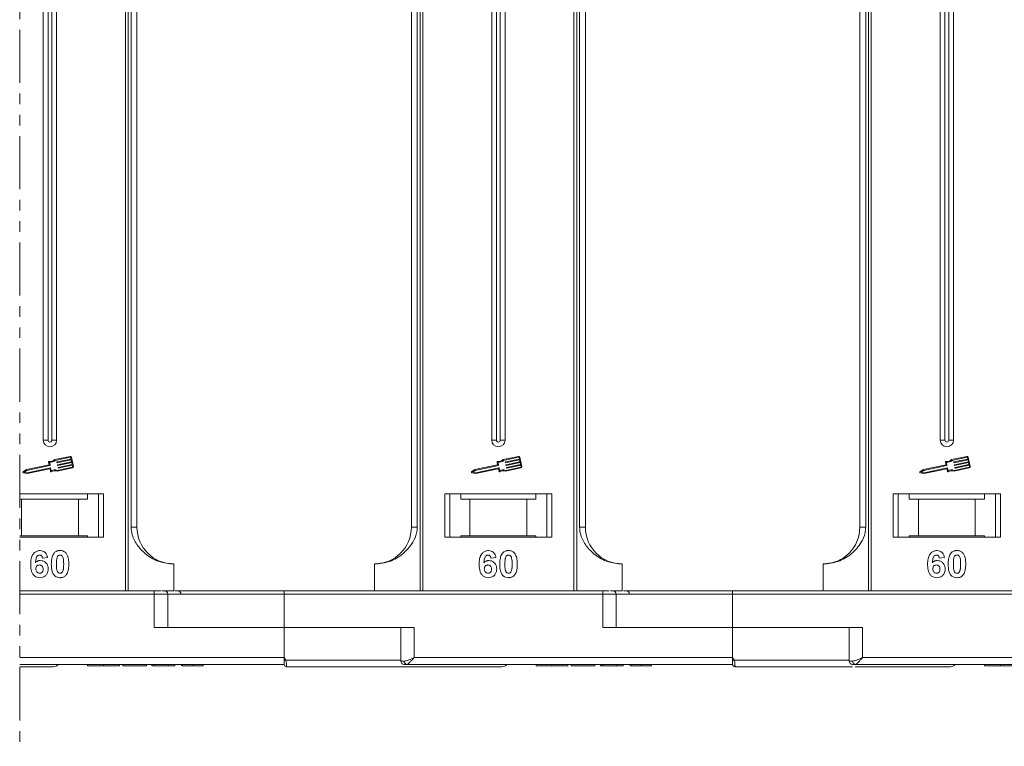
# Model space of a CAD drawing. Header units: millimetres. Extents: x -855 to 619, y 109 to 1142.
# Tile 26 of 74: x 100 to 247, y 332 to 440. Entities that reach past the tile are written whole.
import ezdxf

# ---------------------------------------------------------------- set-up
doc = ezdxf.new("R2010")
doc.units = ezdxf.units.MM
doc.linetypes.add('PHANTOM2', pattern=[31.75, 15.875, -3.175, 3.175, -3.175, 3.175, -3.175])

msp = doc.modelspace()

# ---------------------------------------------------------------- linework, layer by layer
at = {"color": 3, "linetype": 'PHANTOM2', "lineweight": 9, "ltscale": 0.5}
msp.add_line((99.961, 550.023), (99.96, 331.853), dxfattribs=at)
at = {"color": 7, "linetype": 'Continuous', "lineweight": 15}
for p, q in [((103.48, 442.598), (103.48, 377.598)), ((104.195, 442.598), (104.195, 377.598)), ((104.765, 377.598), (104.765, 442.598)), ((105.48, 377.598), (105.48, 442.598)), ((115.768, 442.598), (115.768, 355.098)), ((116.187, 355.098), (116.187, 442.598)), ((116.594, 442.598), (116.594, 364.598)), ((117.48, 364.598), (117.48, 442.598)), ((158.48, 442.598), (158.48, 364.598)), ((159.365, 364.598), (159.365, 442.598)), ((159.773, 442.598), (159.773, 355.098)), ((160.192, 355.098), (160.192, 442.598)), ((170.48, 442.598), (170.48, 377.598)), ((171.195, 442.598), (171.195, 377.598)), ((171.765, 377.598), (171.765, 442.598)), ((172.48, 377.598), (172.48, 442.598)), ((182.768, 442.598), (182.768, 355.098)), ((183.187, 355.098), (183.187, 442.598)), ((183.594, 442.598), (183.594, 364.598)), ((184.48, 364.598), (184.48, 442.598)), ((225.48, 442.598), (225.48, 364.598)), ((226.365, 364.598), (226.365, 442.598)), ((226.773, 442.598), (226.773, 355.098)), ((227.192, 355.098), (227.192, 442.598)), ((237.48, 442.598), (237.48, 377.598)), ((238.195, 442.598), (238.195, 377.598)), ((238.765, 377.598), (238.765, 442.598)), ((239.48, 377.598), (239.48, 442.598)), ((104.195, 377.598), (103.48, 377.598)), ((105.48, 377.598), (104.765, 377.598)), ((171.195, 377.598), (170.48, 377.598)), ((172.48, 377.598), (171.765, 377.598)), ((238.195, 377.598), (237.48, 377.598)), ((239.48, 377.598), (238.765, 377.598)), ((107.476, 375.164), (105.198, 374.683)), ((174.476, 375.164), (172.198, 374.683)), ((241.476, 375.164), (239.198, 374.683)), ((104.369, 373.908), (100.971, 373.19)), ((104.48, 373.811), (101.019, 373.08)), ((104.275, 374.352), (104.369, 373.908)), ((104.409, 374.29), (104.503, 373.846)), ((107.501, 375.05), (105.258, 374.576)), ((105.526, 374.242), (105.513, 374.3)), ((105.536, 374.334), (107.619, 374.774)), ((107.643, 374.66), (105.56, 374.22)), ((105.611, 373.84), (105.598, 373.897)), ((105.621, 373.932), (107.704, 374.372)), ((107.728, 374.257), (105.645, 373.817)), ((105.706, 373.53), (107.789, 373.97)), ((107.813, 373.855), (105.73, 373.415)), ((107.619, 374.774), (107.57, 375.004)), ((107.704, 374.372), (107.643, 374.66)), ((107.976, 373.65), (107.685, 375.029)), ((107.789, 373.97), (107.728, 374.257)), ((107.861, 373.625), (107.813, 373.855)), ((171.369, 373.908), (167.971, 373.19)), ((171.48, 373.811), (168.019, 373.08)), ((171.275, 374.352), (171.369, 373.908)), ((171.409, 374.29), (171.503, 373.846)), ((174.501, 375.05), (172.258, 374.576)), ((172.526, 374.242), (172.513, 374.3)), ((172.536, 374.334), (174.619, 374.774)), ((174.643, 374.66), (172.56, 374.22)), ((172.611, 373.84), (172.598, 373.897)), ((172.621, 373.932), (174.704, 374.372)), ((174.728, 374.257), (172.645, 373.817)), ((172.706, 373.53), (174.789, 373.97)), ((174.813, 373.855), (172.73, 373.415)), ((174.619, 374.774), (174.57, 375.004)), ((174.704, 374.372), (174.643, 374.66)), ((174.976, 373.65), (174.685, 375.029)), ((174.789, 373.97), (174.728, 374.257)), ((174.861, 373.625), (174.813, 373.855)), ((238.369, 373.908), (234.971, 373.19)), ((238.48, 373.811), (235.019, 373.08)), ((238.275, 374.352), (238.369, 373.908)), ((238.409, 374.29), (238.503, 373.846)), ((241.501, 375.05), (239.258, 374.576)), ((239.526, 374.242), (239.513, 374.3)), ((239.536, 374.334), (241.619, 374.774)), ((241.643, 374.66), (239.56, 374.22)), ((239.611, 373.84), (239.598, 373.897)), ((239.621, 373.932), (241.704, 374.372)), ((241.728, 374.257), (239.645, 373.817)), ((239.706, 373.53), (241.789, 373.97)), ((241.813, 373.855), (239.73, 373.415)), ((241.619, 374.774), (241.57, 375.004)), ((241.704, 374.372), (241.643, 374.66)), ((241.976, 373.65), (241.685, 375.029)), ((241.789, 373.97), (241.728, 374.257)), ((241.861, 373.625), (241.813, 373.855)), ((100.971, 373.19), (100.469, 372.839)), ((100.491, 372.733), (101.092, 372.615)), ((101.019, 373.08), (100.649, 372.822)), ((100.649, 372.822), (101.091, 372.735)), ((101.091, 372.735), (104.553, 373.466)), ((101.092, 372.615), (104.462, 373.327)), ((104.497, 373.305), (104.585, 372.889)), ((104.587, 373.444), (104.681, 373)), ((105.562, 372.959), (107.84, 373.441)), ((105.573, 373.082), (107.816, 373.556)), ((105.696, 373.438), (105.683, 373.495)), ((167.971, 373.19), (167.469, 372.839)), ((167.491, 372.733), (168.092, 372.615)), ((168.019, 373.08), (167.649, 372.822)), ((167.649, 372.822), (168.091, 372.735)), ((168.091, 372.735), (171.553, 373.466)), ((168.092, 372.615), (171.462, 373.327)), ((171.497, 373.305), (171.585, 372.889)), ((171.587, 373.444), (171.681, 373)), ((172.562, 372.959), (174.84, 373.441)), ((172.573, 373.082), (174.816, 373.556)), ((172.696, 373.438), (172.683, 373.495)), ((234.971, 373.19), (234.469, 372.839)), ((234.491, 372.733), (235.092, 372.615)), ((235.019, 373.08), (234.649, 372.822)), ((234.649, 372.822), (235.091, 372.735)), ((235.091, 372.735), (238.553, 373.466)), ((235.092, 372.615), (238.462, 373.327)), ((238.497, 373.305), (238.585, 372.889)), ((238.587, 373.444), (238.681, 373)), ((239.562, 372.959), (241.84, 373.441)), ((239.573, 373.082), (241.816, 373.556)), ((239.696, 373.438), (239.683, 373.495)), ((112.48, 369.598), (99.96, 369.598)), ((110.093, 368.798), (110.093, 369.598)), ((111.73, 369.598), (111.73, 363.098)), ((112.48, 363.098), (112.48, 369.598)), ((179.48, 369.598), (163.48, 369.598)), ((163.48, 369.598), (163.48, 363.098)), ((164.23, 363.098), (164.23, 369.598)), ((165.866, 369.598), (165.866, 368.798)), ((177.093, 368.798), (177.093, 369.598)), ((178.73, 369.598), (178.73, 363.098)), ((179.48, 363.098), (179.48, 369.598)), ((246.48, 369.598), (230.48, 369.598)), ((230.48, 369.598), (230.48, 363.098)), ((231.23, 363.098), (231.23, 369.598)), ((232.866, 369.598), (232.866, 368.798)), ((244.093, 368.798), (244.093, 369.598)), ((245.73, 369.598), (245.73, 363.098)), ((246.48, 363.098), (246.48, 369.598)), ((99.96, 368.798), (100.23, 368.798)), ((100.23, 368.798), (100.23, 363.298)), ((100.23, 368.798), (108.73, 368.798)), ((108.73, 363.298), (108.73, 368.798)), ((108.73, 368.798), (110.093, 368.798)), ((165.866, 368.798), (167.23, 368.798)), ((167.23, 368.798), (167.23, 363.298)), ((167.23, 368.798), (175.73, 368.798)), ((175.73, 363.298), (175.73, 368.798)), ((175.73, 368.798), (177.093, 368.798)), ((232.866, 368.798), (234.23, 368.798)), ((234.23, 368.798), (234.23, 363.298)), ((234.23, 368.798), (242.73, 368.798)), ((242.73, 363.298), (242.73, 368.798)), ((242.73, 368.798), (244.093, 368.798)), ((116.594, 364.598), (117.48, 364.598)), ((158.48, 364.598), (159.365, 364.598)), ((183.594, 364.598), (184.48, 364.598)), ((225.48, 364.598), (226.365, 364.598)), ((100.23, 363.298), (99.96, 363.298)), ((99.96, 363.098), (112.48, 363.098)), ((100.23, 363.298), (108.73, 363.298)), ((110.093, 363.298), (108.73, 363.298)), ((110.093, 363.298), (110.093, 363.098)), ((163.48, 363.098), (179.48, 363.098)), ((167.23, 363.298), (165.866, 363.298)), ((165.866, 363.098), (165.866, 363.298)), ((167.23, 363.298), (175.73, 363.298)), ((177.093, 363.298), (175.73, 363.298)), ((177.093, 363.298), (177.093, 363.098)), ((230.48, 363.098), (246.48, 363.098)), ((234.23, 363.298), (232.866, 363.298)), ((232.866, 363.098), (232.866, 363.298)), ((234.23, 363.298), (242.73, 363.298)), ((244.093, 363.298), (242.73, 363.298)), ((244.093, 363.298), (244.093, 363.098)), ((104.121, 360.054), (103.352, 359.97)), ((122.98, 359.098), (122.98, 355.098)), ((152.98, 355.098), (152.98, 359.098)), ((171.121, 360.054), (170.352, 359.97)), ((189.98, 359.098), (189.98, 355.098)), ((219.98, 355.098), (219.98, 359.098)), ((238.121, 360.054), (237.352, 359.97)), ((120.068, 355.098), (99.96, 355.098)), ((99.96, 354.598), (120.068, 354.598)), ((120.068, 354.598), (120.068, 355.098)), ((120.068, 354.598), (120.068, 349.598)), ((120.068, 354.598), (122.068, 354.598)), ((121.206, 355.098), (122.98, 355.098)), ((122.068, 349.598), (122.068, 354.598)), ((122.068, 354.598), (139.48, 354.598)), ((139.48, 354.598), (139.48, 355.098)), ((187.068, 355.098), (139.48, 355.098)), ((139.48, 349.598), (139.48, 354.598)), ((139.48, 354.598), (187.068, 354.598)), ((187.068, 354.598), (187.068, 355.098)), ((187.068, 354.598), (187.068, 349.598)), ((187.068, 354.598), (189.068, 354.598)), ((188.206, 355.098), (189.98, 355.098)), ((189.068, 349.598), (189.068, 354.598)), ((189.068, 354.598), (206.48, 354.598)), ((206.48, 354.598), (206.48, 355.098)), ((254.068, 355.098), (206.48, 355.098)), ((206.48, 349.598), (206.48, 354.598)), ((206.48, 354.598), (254.068, 354.598)), ((120.068, 349.598), (139.48, 349.598)), ((139.48, 349.598), (139.48, 345.098)), ((158.892, 349.598), (139.48, 349.598)), ((156.892, 349.598), (156.892, 344.598)), ((158.892, 345.098), (158.892, 349.598)), ((187.068, 349.598), (206.48, 349.598)), ((225.892, 349.598), (206.48, 349.598)), ((206.48, 349.598), (206.48, 345.098)), ((223.892, 349.598), (223.892, 344.598)), ((225.892, 345.098), (225.892, 349.598)), ((139.48, 345.098), (99.96, 345.098)), ((139.48, 345.098), (139.714, 344.748)), ((139.714, 344.748), (156.892, 344.748)), ((156.892, 344.598), (157.401, 344.598)), ((206.48, 345.098), (158.892, 345.098)), ((206.48, 345.098), (206.714, 344.748)), ((206.714, 344.748), (223.892, 344.748)), ((223.892, 344.598), (224.401, 344.598)), ((273.48, 345.098), (225.892, 345.098)), ((99.96, 344.098), (139.48, 344.098)), ((110.108, 344.098), (110.108, 343.898)), ((112.473, 343.898), (112.473, 344.098)), ((114.852, 344.098), (114.852, 343.898)), ((115.364, 343.898), (115.364, 344.098)), ((115.364, 343.898), (118.89, 343.898)), ((118.89, 344.098), (118.89, 343.898)), ((119.723, 344.098), (119.723, 343.898)), ((119.723, 343.898), (120.044, 343.898)), ((120.044, 344.098), (120.044, 343.898)), ((120.044, 343.898), (122.159, 343.898)), ((122.159, 343.898), (122.159, 344.098)), ((122.159, 343.898), (123.121, 343.898)), ((123.121, 344.098), (123.121, 343.898)), ((124.147, 344.098), (124.147, 343.898)), ((124.256, 344.098), (124.256, 343.898)), ((125.807, 344.098), (125.807, 343.898)), ((127.352, 344.098), (127.352, 343.898)), ((139.83, 343.748), (139.83, 343.748)), ((157.774, 344.098), (206.48, 344.098)), ((177.108, 344.098), (177.108, 343.898)), ((179.473, 343.898), (179.473, 344.098)), ((181.852, 344.098), (181.852, 343.898)), ((182.364, 343.898), (182.364, 344.098)), ((182.364, 343.898), (185.89, 343.898)), ((185.89, 344.098), (185.89, 343.898)), ((186.723, 344.098), (186.723, 343.898)), ((186.723, 343.898), (187.044, 343.898)), ((187.044, 344.098), (187.044, 343.898)), ((187.044, 343.898), (189.159, 343.898)), ((189.159, 343.898), (189.159, 344.098)), ((189.159, 343.898), (190.121, 343.898)), ((190.121, 344.098), (190.121, 343.898)), ((191.147, 344.098), (191.147, 343.898)), ((191.256, 344.098), (191.256, 343.898)), ((192.807, 344.098), (192.807, 343.898)), ((194.352, 344.098), (194.352, 343.898)), ((206.83, 343.748), (206.83, 343.748)), ((224.774, 344.098), (273.48, 344.098)), ((244.108, 344.098), (244.108, 343.898)), ((246.473, 343.898), (246.473, 344.098))]:
    msp.add_line(p, q, dxfattribs=at)
for centre, radius, start, end in [((104.48, 377.598), 1, 180, 0), ((104.48, 377.598), 0.285, 180, 0), ((171.48, 377.598), 1, 180, 0), ((171.48, 377.598), 0.285, 180, 0), ((238.48, 377.598), 1, 180, 0), ((238.48, 377.598), 0.285, 180, 0), ((107.513, 374.992), 0.176, 11.9297, 101.9297), ((174.513, 374.992), 0.176, 11.9297, 101.9297), ((241.513, 374.992), 0.176, 11.9297, 101.9297), ((104.333, 374.365), 0.0587, 76.41469, 191.9297), ((104.552, 375.27), 0.873, 256.41469, 317.74736), ((104.552, 375.27), 0.99, 261.69305, 315.48899), ((104.474, 373.84), 0.0294, 281.9297, 11.9297), ((105.542, 374.306), 0.0294, 101.9297, 191.9297), ((105.554, 374.248), 0.0294, 191.9297, 281.9297), ((105.627, 373.904), 0.0294, 101.9297, 191.9297), ((105.639, 373.846), 0.0294, 191.9297, 281.9297), ((107.513, 374.992), 0.0587, 11.9297, 101.9297), ((171.333, 374.365), 0.0587, 76.41469, 191.9297), ((171.552, 375.27), 0.873, 256.41469, 317.74736), ((171.552, 375.27), 0.99, 261.69305, 315.48899), ((171.474, 373.84), 0.0294, 281.9297, 11.9297), ((172.542, 374.306), 0.0294, 101.9297, 191.9297), ((172.554, 374.248), 0.0294, 191.9297, 281.9297), ((172.627, 373.904), 0.0294, 101.9297, 191.9297), ((172.639, 373.846), 0.0294, 191.9297, 281.9297), ((174.513, 374.992), 0.0587, 11.9297, 101.9297), ((238.333, 374.365), 0.0587, 76.41469, 191.9297), ((238.552, 375.27), 0.873, 256.41469, 317.74736), ((238.552, 375.27), 0.99, 261.69305, 315.48899), ((238.474, 373.84), 0.0294, 281.9297, 11.9297), ((239.542, 374.306), 0.0294, 101.9297, 191.9297), ((239.554, 374.248), 0.0294, 191.9297, 281.9297), ((239.627, 373.904), 0.0294, 101.9297, 191.9297), ((239.639, 373.846), 0.0294, 191.9297, 281.9297), ((241.513, 374.992), 0.0587, 11.9297, 101.9297), ((100.502, 372.791), 0.0587, 124.95116, 258.90824), ((104.468, 373.299), 0.0294, 11.9297, 101.9297), ((104.559, 373.438), 0.0294, 11.9297, 101.9297), ((104.642, 372.901), 0.0587, 191.9297, 307.44471), ((105.208, 372.161), 0.873, 66.11204, 127.44471), ((105.208, 372.161), 0.99, 68.37041, 122.16635), ((105.712, 373.501), 0.0294, 101.9297, 191.9297), ((105.724, 373.444), 0.0294, 191.9297, 281.9297), ((107.804, 373.613), 0.0587, 281.9297, 11.9297), ((107.804, 373.613), 0.176, 281.9297, 11.9297), ((167.502, 372.791), 0.0587, 124.95116, 258.90824), ((171.468, 373.299), 0.0294, 11.9297, 101.9297), ((171.559, 373.438), 0.0294, 11.9297, 101.9297), ((171.642, 372.901), 0.0587, 191.9297, 307.44471), ((172.208, 372.161), 0.873, 66.11204, 127.44471), ((172.208, 372.161), 0.99, 68.37041, 122.16635), ((172.712, 373.501), 0.0294, 101.9297, 191.9297), ((172.724, 373.444), 0.0294, 191.9297, 281.9297), ((174.804, 373.613), 0.0587, 281.9297, 11.9297), ((174.804, 373.613), 0.176, 281.9297, 11.9297), ((234.502, 372.791), 0.0587, 124.95116, 258.90824), ((238.468, 373.299), 0.0294, 11.9297, 101.9297), ((238.559, 373.438), 0.0294, 11.9297, 101.9297), ((238.642, 372.901), 0.0587, 191.9297, 307.44471), ((239.208, 372.161), 0.873, 66.11204, 127.44471), ((239.208, 372.161), 0.99, 68.37041, 122.16635), ((239.712, 373.501), 0.0294, 101.9297, 191.9297), ((239.724, 373.444), 0.0294, 191.9297, 281.9297), ((241.804, 373.613), 0.0587, 281.9297, 11.9297), ((241.804, 373.613), 0.176, 281.9297, 11.9297), ((122.98, 364.598), 5.5, 180, 270), ((152.98, 364.598), 5.5, 270, 0), ((189.98, 364.598), 5.5, 180, 270), ((219.98, 364.598), 5.5, 270, 0), ((121.568, 354.598), 0.5, 0, 90), ((123.551, 354.598), 0.5, 0, 90), ((188.568, 354.598), 0.5, 0, 90), ((190.551, 354.598), 0.5, 0, 90), ((103.936, 411.675), 75.89, 297.92809, 298.12821), ((157.392, 344.598), 0.5, 180, 270), ((157.848, 344.542), 0.451, 172.91869, 260.47981), ((170.936, 411.675), 75.89, 297.92809, 298.12821), ((224.392, 344.598), 0.5, 180, 270), ((224.848, 344.542), 0.451, 172.91869, 260.47981), ((104.98, 344.748), 1, 270, 319.04573), ((139.83, 344.098), 0.35, 180.00041, 270.00191), ((171.98, 344.748), 1, 270, 319.04573), ((206.83, 344.098), 0.35, 180.00041, 270.00191), ((238.98, 344.748), 1, 270, 319.04573)]:
    msp.add_arc(centre, radius, start, end, dxfattribs=at)
for points, knots in [([(116.594, 364.598), (116.638, 364.207), (116.749, 363.208), (117.573, 361.754), (118.943, 360.341), (120.808, 359.305), (122.258, 359.167), (122.98, 359.098)], [0, 0, 0, 0, 0.1257134, 0.3212757, 0.5244662, 0.763484, 1, 1, 1, 1]), ([(152.98, 359.098), (153.74, 359.174), (155.26, 359.327), (157.282, 360.517), (158.614, 362.067), (159.274, 363.511), (159.341, 364.304), (159.365, 364.598)], [0, 0, 0, 0, 0.24909619, 0.49824278, 0.74520496, 0.90540997, 1, 1, 1, 1]), ([(183.594, 364.598), (183.638, 364.207), (183.749, 363.208), (184.573, 361.754), (185.943, 360.341), (187.808, 359.305), (189.258, 359.167), (189.98, 359.098)], [0, 0, 0, 0, 0.1257134, 0.3212757, 0.5244662, 0.763484, 1, 1, 1, 1]), ([(219.98, 359.098), (220.74, 359.174), (222.26, 359.327), (224.282, 360.517), (225.614, 362.067), (226.274, 363.511), (226.341, 364.304), (226.365, 364.598)], [0, 0, 0, 0, 0.24909619, 0.49824278, 0.74520496, 0.90540997, 1, 1, 1, 1]), ([(101.608, 359.044), (101.611, 359.177), (101.62, 359.579), (101.71, 360.135), (101.989, 360.643), (102.335, 360.946), (102.705, 361.083), (102.939, 361.094), (103.023, 361.098)], [0, 0, 0, 0, 0.1423372, 0.4291269, 0.5899433, 0.7512055, 0.9098946, 1, 1, 1, 1]), ([(102.925, 360.431), (102.871, 360.426), (102.762, 360.415), (102.61, 360.315), (102.468, 360.143), (102.36, 359.781), (102.335, 359.481), (102.319, 359.276)], [0, 0, 0, 0, 0.1120492, 0.2243802, 0.3701146, 0.5702758, 1, 1, 1, 1]), ([(103.352, 359.97), (103.339, 360.047), (103.32, 360.169), (103.229, 360.314), (103.124, 360.394), (103.016, 360.427), (102.95, 360.43), (102.925, 360.431)], [0, 0, 0, 0, 0.33384, 0.5245467, 0.7163724, 0.8918244, 1, 1, 1, 1]), ([(103.023, 361.098), (103.159, 361.087), (103.405, 361.068), (103.718, 360.884), (103.959, 360.607), (104.074, 360.31), (104.111, 360.111), (104.121, 360.054)], [0, 0, 0, 0, 0.24269082, 0.43900235, 0.63500599, 0.89505866, 1, 1, 1, 1]), ([(104.685, 359.079), (104.687, 359.212), (104.692, 359.515), (104.765, 360.043), (104.906, 360.463), (105.063, 360.669), (105.081, 360.692)], [0, 0, 0, 0, 0.2373811, 0.5389182, 0.9490817, 1, 1, 1, 1]), ([(105.081, 360.692), (105.125, 360.742), (105.215, 360.844), (105.384, 360.959), (105.573, 361.042), (105.742, 361.08), (105.883, 361.095), (105.956, 361.097), (105.993, 361.098)], [0, 0, 0, 0, 0.1937762, 0.3936, 0.5878635, 0.7889077, 0.894169, 1, 1, 1, 1]), ([(105.54, 360.039), (105.563, 360.108), (105.602, 360.22), (105.71, 360.346), (105.833, 360.412), (105.932, 360.429), (105.986, 360.431), (105.993, 360.431)], [0, 0, 0, 0, 0.3348035, 0.5425606, 0.750382, 0.9707212, 1, 1, 1, 1]), ([(105.993, 361.098), (106.059, 361.096), (106.194, 361.091), (106.392, 361.047), (106.583, 360.97), (106.727, 360.871), (106.834, 360.773), (106.883, 360.715), (106.908, 360.687)], [0, 0, 0, 0, 0.1926273, 0.3886837, 0.5820134, 0.7832006, 0.8910383, 1, 1, 1, 1]), ([(105.993, 360.431), (106.05, 360.425), (106.151, 360.415), (106.28, 360.341), (106.39, 360.2), (106.49, 359.929), (106.526, 359.532), (106.53, 359.226), (106.531, 359.071)], [0, 0, 0, 0, 0.10564606, 0.18622129, 0.26704196, 0.43154058, 0.71270762, 1, 1, 1, 1]), ([(106.908, 360.687), (106.947, 360.633), (107.026, 360.523), (107.132, 360.291), (107.222, 359.996), (107.272, 359.665), (107.297, 359.355), (107.299, 359.165), (107.3, 359.071)], [0, 0, 0, 0, 0.118432, 0.2393289, 0.4494336, 0.6641784, 0.8318201, 1, 1, 1, 1]), ([(168.608, 359.044), (168.611, 359.177), (168.62, 359.579), (168.71, 360.135), (168.989, 360.643), (169.335, 360.946), (169.705, 361.083), (169.939, 361.094), (170.023, 361.098)], [0, 0, 0, 0, 0.1423372, 0.4291269, 0.5899433, 0.7512055, 0.9098946, 1, 1, 1, 1]), ([(169.925, 360.431), (169.871, 360.426), (169.762, 360.415), (169.61, 360.315), (169.468, 360.143), (169.36, 359.781), (169.335, 359.481), (169.319, 359.276)], [0, 0, 0, 0, 0.1120492, 0.2243802, 0.3701146, 0.5702758, 1, 1, 1, 1]), ([(170.352, 359.97), (170.339, 360.047), (170.32, 360.169), (170.229, 360.314), (170.124, 360.394), (170.016, 360.427), (169.95, 360.43), (169.925, 360.431)], [0, 0, 0, 0, 0.33384, 0.5245467, 0.7163724, 0.8918244, 1, 1, 1, 1]), ([(170.023, 361.098), (170.159, 361.087), (170.405, 361.068), (170.718, 360.884), (170.959, 360.607), (171.074, 360.31), (171.111, 360.111), (171.121, 360.054)], [0, 0, 0, 0, 0.24269082, 0.43900235, 0.63500599, 0.89505866, 1, 1, 1, 1]), ([(171.685, 359.079), (171.687, 359.212), (171.692, 359.515), (171.765, 360.043), (171.906, 360.463), (172.063, 360.669), (172.081, 360.692)], [0, 0, 0, 0, 0.2373811, 0.5389182, 0.9490817, 1, 1, 1, 1]), ([(172.081, 360.692), (172.125, 360.742), (172.215, 360.844), (172.384, 360.959), (172.573, 361.042), (172.742, 361.08), (172.883, 361.095), (172.956, 361.097), (172.993, 361.098)], [0, 0, 0, 0, 0.1937762, 0.3936, 0.5878635, 0.7889077, 0.894169, 1, 1, 1, 1]), ([(172.54, 360.039), (172.563, 360.108), (172.602, 360.22), (172.71, 360.346), (172.833, 360.412), (172.932, 360.429), (172.986, 360.431), (172.993, 360.431)], [0, 0, 0, 0, 0.3348035, 0.5425606, 0.750382, 0.9707212, 1, 1, 1, 1]), ([(172.993, 361.098), (173.059, 361.096), (173.194, 361.091), (173.392, 361.047), (173.583, 360.97), (173.727, 360.871), (173.834, 360.773), (173.883, 360.715), (173.908, 360.687)], [0, 0, 0, 0, 0.1926273, 0.3886837, 0.5820134, 0.7832006, 0.8910383, 1, 1, 1, 1]), ([(172.993, 360.431), (173.05, 360.425), (173.151, 360.415), (173.28, 360.341), (173.39, 360.2), (173.49, 359.929), (173.526, 359.532), (173.53, 359.226), (173.531, 359.071)], [0, 0, 0, 0, 0.10564606, 0.18622129, 0.26704196, 0.43154058, 0.71270762, 1, 1, 1, 1]), ([(173.908, 360.687), (173.947, 360.633), (174.026, 360.523), (174.132, 360.291), (174.222, 359.996), (174.272, 359.665), (174.297, 359.355), (174.299, 359.165), (174.3, 359.071)], [0, 0, 0, 0, 0.118432, 0.2393289, 0.4494336, 0.6641784, 0.8318201, 1, 1, 1, 1]), ([(235.608, 359.044), (235.611, 359.177), (235.62, 359.579), (235.71, 360.135), (235.989, 360.643), (236.335, 360.946), (236.705, 361.083), (236.939, 361.094), (237.023, 361.098)], [0, 0, 0, 0, 0.1423372, 0.4291269, 0.5899433, 0.7512055, 0.9098946, 1, 1, 1, 1]), ([(236.925, 360.431), (236.871, 360.426), (236.762, 360.415), (236.61, 360.315), (236.468, 360.143), (236.36, 359.781), (236.335, 359.481), (236.319, 359.276)], [0, 0, 0, 0, 0.1120492, 0.2243802, 0.3701146, 0.5702758, 1, 1, 1, 1]), ([(237.352, 359.97), (237.339, 360.047), (237.32, 360.169), (237.229, 360.314), (237.124, 360.394), (237.016, 360.427), (236.95, 360.43), (236.925, 360.431)], [0, 0, 0, 0, 0.33384, 0.5245467, 0.7163724, 0.8918244, 1, 1, 1, 1]), ([(237.023, 361.098), (237.159, 361.087), (237.405, 361.068), (237.718, 360.884), (237.959, 360.607), (238.074, 360.31), (238.111, 360.111), (238.121, 360.054)], [0, 0, 0, 0, 0.24269082, 0.43900235, 0.63500599, 0.89505866, 1, 1, 1, 1]), ([(238.685, 359.079), (238.687, 359.212), (238.692, 359.515), (238.765, 360.043), (238.906, 360.463), (239.063, 360.669), (239.081, 360.692)], [0, 0, 0, 0, 0.2373811, 0.5389182, 0.9490817, 1, 1, 1, 1]), ([(239.081, 360.692), (239.125, 360.742), (239.215, 360.844), (239.384, 360.959), (239.573, 361.042), (239.742, 361.08), (239.883, 361.095), (239.956, 361.097), (239.993, 361.098)], [0, 0, 0, 0, 0.1937762, 0.3936, 0.5878635, 0.7889077, 0.894169, 1, 1, 1, 1]), ([(239.54, 360.039), (239.563, 360.108), (239.602, 360.22), (239.71, 360.346), (239.833, 360.412), (239.932, 360.429), (239.986, 360.431), (239.993, 360.431)], [0, 0, 0, 0, 0.3348035, 0.5425606, 0.750382, 0.9707212, 1, 1, 1, 1]), ([(239.993, 361.098), (240.059, 361.096), (240.194, 361.091), (240.392, 361.047), (240.583, 360.97), (240.727, 360.871), (240.834, 360.773), (240.883, 360.715), (240.908, 360.687)], [0, 0, 0, 0, 0.1926273, 0.3886837, 0.5820134, 0.7832006, 0.8910383, 1, 1, 1, 1]), ([(239.993, 360.431), (240.05, 360.425), (240.151, 360.415), (240.28, 360.341), (240.39, 360.2), (240.49, 359.929), (240.526, 359.532), (240.53, 359.226), (240.531, 359.071)], [0, 0, 0, 0, 0.10564606, 0.18622129, 0.26704196, 0.43154058, 0.71270762, 1, 1, 1, 1]), ([(240.908, 360.687), (240.947, 360.633), (241.026, 360.523), (241.132, 360.291), (241.222, 359.996), (241.272, 359.665), (241.297, 359.355), (241.299, 359.165), (241.3, 359.071)], [0, 0, 0, 0, 0.118432, 0.2393289, 0.4494336, 0.6641784, 0.8318201, 1, 1, 1, 1]), ([(102.965, 357.047), (102.83, 357.057), (102.559, 357.078), (102.199, 357.279), (101.907, 357.584), (101.667, 358.12), (101.612, 358.631), (101.609, 358.986), (101.608, 359.044)], [0, 0, 0, 0, 0.1482689, 0.2976473, 0.4424214, 0.6078512, 0.9356585, 1, 1, 1, 1]), ([(102.319, 359.276), (102.365, 359.324), (102.46, 359.422), (102.605, 359.514), (102.732, 359.563), (102.831, 359.591), (102.935, 359.607), (103.006, 359.609), (103.042, 359.611)], [0, 0, 0, 0, 0.2436536, 0.4957602, 0.6178923, 0.7415029, 0.8700251, 1, 1, 1, 1]), ([(102.377, 358.369), (102.382, 358.451), (102.39, 358.587), (102.481, 358.757), (102.604, 358.865), (102.752, 358.934), (102.86, 358.941), (102.912, 358.944)], [0, 0, 0, 0, 0.27672092, 0.45687046, 0.63700743, 0.8240683, 1, 1, 1, 1]), ([(102.912, 358.944), (102.979, 358.939), (103.105, 358.929), (103.265, 358.834), (103.384, 358.699), (103.446, 358.515), (103.451, 358.382), (103.454, 358.312)], [0, 0, 0, 0, 0.2137567, 0.3949441, 0.5765849, 0.7773109, 1, 1, 1, 1]), ([(103.042, 359.611), (103.177, 359.598), (103.45, 359.574), (103.798, 359.358), (104.064, 359.056), (104.205, 358.703), (104.218, 358.459), (104.223, 358.351)], [0, 0, 0, 0, 0.2102159, 0.4219747, 0.6200164, 0.8310369, 1, 1, 1, 1]), ([(105.993, 357.047), (105.857, 357.057), (105.586, 357.077), (105.232, 357.275), (104.944, 357.589), (104.71, 358.2), (104.695, 358.72), (104.685, 359.079)], [0, 0, 0, 0, 0.1475277, 0.2965695, 0.43214, 0.6087374, 1, 1, 1, 1]), ([(105.454, 359.071), (105.455, 359.137), (105.456, 359.271), (105.461, 359.451), (105.472, 359.613), (105.486, 359.756), (105.504, 359.898), (105.528, 359.992), (105.54, 360.039)], [0, 0, 0, 0, 0.20527, 0.4106157, 0.5571475, 0.7038444, 0.8514751, 1, 1, 1, 1]), ([(105.993, 357.713), (105.925, 357.721), (105.815, 357.734), (105.686, 357.821), (105.583, 357.971), (105.49, 358.243), (105.46, 358.633), (105.456, 358.924), (105.454, 359.071)], [0, 0, 0, 0, 0.125351, 0.2021974, 0.2791824, 0.4597421, 0.727968, 1, 1, 1, 1]), ([(106.531, 359.071), (106.531, 359.004), (106.53, 358.871), (106.524, 358.69), (106.514, 358.529), (106.5, 358.387), (106.481, 358.245), (106.457, 358.152), (106.445, 358.106)], [0, 0, 0, 0, 0.2059417, 0.4119594, 0.558149, 0.7045024, 0.8518015, 1, 1, 1, 1]), ([(107.3, 359.071), (107.298, 358.937), (107.293, 358.634), (107.222, 358.114), (107.085, 357.691), (106.927, 357.483), (106.905, 357.453)], [0, 0, 0, 0, 0.2366286, 0.5373614, 0.9329864, 1, 1, 1, 1]), ([(169.965, 357.047), (169.83, 357.057), (169.559, 357.078), (169.199, 357.279), (168.907, 357.584), (168.667, 358.12), (168.612, 358.631), (168.609, 358.986), (168.608, 359.044)], [0, 0, 0, 0, 0.1482689, 0.2976473, 0.4424214, 0.6078512, 0.9356585, 1, 1, 1, 1]), ([(169.319, 359.276), (169.365, 359.324), (169.46, 359.422), (169.605, 359.514), (169.732, 359.563), (169.831, 359.591), (169.935, 359.607), (170.006, 359.609), (170.042, 359.611)], [0, 0, 0, 0, 0.2436536, 0.4957602, 0.6178923, 0.7415029, 0.8700251, 1, 1, 1, 1]), ([(169.377, 358.369), (169.382, 358.451), (169.39, 358.587), (169.481, 358.757), (169.604, 358.865), (169.752, 358.934), (169.86, 358.941), (169.912, 358.944)], [0, 0, 0, 0, 0.27672092, 0.45687046, 0.63700743, 0.8240683, 1, 1, 1, 1]), ([(169.912, 358.944), (169.979, 358.939), (170.105, 358.929), (170.265, 358.834), (170.384, 358.699), (170.446, 358.515), (170.451, 358.382), (170.454, 358.312)], [0, 0, 0, 0, 0.2137567, 0.3949441, 0.5765849, 0.7773109, 1, 1, 1, 1]), ([(170.042, 359.611), (170.177, 359.598), (170.45, 359.574), (170.798, 359.358), (171.064, 359.056), (171.205, 358.703), (171.218, 358.459), (171.223, 358.351)], [0, 0, 0, 0, 0.2102159, 0.4219747, 0.6200164, 0.8310369, 1, 1, 1, 1]), ([(172.993, 357.047), (172.857, 357.057), (172.586, 357.077), (172.232, 357.275), (171.944, 357.589), (171.71, 358.2), (171.695, 358.72), (171.685, 359.079)], [0, 0, 0, 0, 0.1475277, 0.2965695, 0.43214, 0.6087374, 1, 1, 1, 1]), ([(172.454, 359.071), (172.455, 359.137), (172.456, 359.271), (172.461, 359.451), (172.472, 359.613), (172.486, 359.756), (172.504, 359.898), (172.528, 359.992), (172.54, 360.039)], [0, 0, 0, 0, 0.20527, 0.4106157, 0.5571475, 0.7038444, 0.8514751, 1, 1, 1, 1]), ([(172.993, 357.713), (172.925, 357.721), (172.815, 357.734), (172.686, 357.821), (172.583, 357.971), (172.49, 358.243), (172.46, 358.633), (172.456, 358.924), (172.454, 359.071)], [0, 0, 0, 0, 0.125351, 0.2021974, 0.2791824, 0.4597421, 0.727968, 1, 1, 1, 1]), ([(173.531, 359.071), (173.531, 359.004), (173.53, 358.871), (173.524, 358.69), (173.514, 358.529), (173.5, 358.387), (173.481, 358.245), (173.457, 358.152), (173.445, 358.106)], [0, 0, 0, 0, 0.2059417, 0.4119594, 0.558149, 0.7045024, 0.8518015, 1, 1, 1, 1]), ([(174.3, 359.071), (174.298, 358.937), (174.293, 358.634), (174.222, 358.114), (174.085, 357.691), (173.927, 357.483), (173.905, 357.453)], [0, 0, 0, 0, 0.2366286, 0.5373614, 0.9329864, 1, 1, 1, 1]), ([(236.965, 357.047), (236.83, 357.057), (236.559, 357.078), (236.199, 357.279), (235.907, 357.584), (235.667, 358.12), (235.612, 358.631), (235.609, 358.986), (235.608, 359.044)], [0, 0, 0, 0, 0.1482689, 0.2976473, 0.4424214, 0.6078512, 0.9356585, 1, 1, 1, 1]), ([(236.319, 359.276), (236.365, 359.324), (236.46, 359.422), (236.605, 359.514), (236.732, 359.563), (236.831, 359.591), (236.935, 359.607), (237.006, 359.609), (237.042, 359.611)], [0, 0, 0, 0, 0.2436536, 0.4957602, 0.6178923, 0.7415029, 0.8700251, 1, 1, 1, 1]), ([(236.377, 358.369), (236.382, 358.451), (236.39, 358.587), (236.481, 358.757), (236.604, 358.865), (236.752, 358.934), (236.86, 358.941), (236.912, 358.944)], [0, 0, 0, 0, 0.2767209, 0.4568705, 0.6370074, 0.8240683, 1, 1, 1, 1]), ([(236.912, 358.944), (236.979, 358.939), (237.105, 358.929), (237.265, 358.834), (237.384, 358.699), (237.446, 358.515), (237.451, 358.382), (237.454, 358.312)], [0, 0, 0, 0, 0.2137567, 0.3949441, 0.5765849, 0.7773109, 1, 1, 1, 1]), ([(237.042, 359.611), (237.177, 359.598), (237.45, 359.574), (237.798, 359.358), (238.064, 359.056), (238.205, 358.703), (238.218, 358.459), (238.223, 358.351)], [0, 0, 0, 0, 0.2102159, 0.4219747, 0.6200164, 0.8310369, 1, 1, 1, 1]), ([(239.993, 357.047), (239.857, 357.057), (239.586, 357.077), (239.232, 357.275), (238.944, 357.589), (238.71, 358.2), (238.695, 358.72), (238.685, 359.079)], [0, 0, 0, 0, 0.1475277, 0.2965695, 0.43214, 0.6087374, 1, 1, 1, 1]), ([(239.454, 359.071), (239.455, 359.137), (239.456, 359.271), (239.461, 359.451), (239.472, 359.613), (239.486, 359.756), (239.504, 359.898), (239.528, 359.992), (239.54, 360.039)], [0, 0, 0, 0, 0.20527, 0.4106157, 0.5571475, 0.7038444, 0.8514751, 1, 1, 1, 1]), ([(239.993, 357.713), (239.925, 357.721), (239.815, 357.734), (239.686, 357.821), (239.583, 357.971), (239.49, 358.243), (239.46, 358.633), (239.456, 358.924), (239.454, 359.071)], [0, 0, 0, 0, 0.125351, 0.2021974, 0.2791824, 0.4597421, 0.727968, 1, 1, 1, 1]), ([(240.531, 359.071), (240.531, 359.004), (240.53, 358.871), (240.524, 358.69), (240.514, 358.529), (240.5, 358.387), (240.481, 358.245), (240.457, 358.152), (240.445, 358.106)], [0, 0, 0, 0, 0.2059417, 0.4119594, 0.558149, 0.7045024, 0.8518015, 1, 1, 1, 1]), ([(241.3, 359.071), (241.298, 358.937), (241.293, 358.634), (241.222, 358.114), (241.085, 357.691), (240.927, 357.483), (240.905, 357.453)], [0, 0, 0, 0, 0.2366286, 0.5373614, 0.9329864, 1, 1, 1, 1]), ([(102.95, 357.713), (102.882, 357.72), (102.746, 357.735), (102.57, 357.852), (102.444, 358.009), (102.386, 358.191), (102.38, 358.311), (102.377, 358.369)], [0, 0, 0, 0, 0.2079047, 0.4199807, 0.6306256, 0.821735, 1, 1, 1, 1]), ([(103.454, 358.312), (103.45, 358.226), (103.444, 358.088), (103.371, 357.909), (103.26, 357.8), (103.116, 357.726), (103.009, 357.718), (102.95, 357.713)], [0, 0, 0, 0, 0.28869741, 0.46355259, 0.63994173, 0.80180841, 1, 1, 1, 1]), ([(104.223, 358.351), (104.216, 358.217), (104.2, 357.947), (104.034, 357.565), (103.749, 357.266), (103.376, 357.075), (103.102, 357.056), (102.965, 357.047)], [0, 0, 0, 0, 0.1978309, 0.3972998, 0.5989102, 0.7987412, 1, 1, 1, 1]), ([(106.445, 358.106), (106.422, 358.037), (106.384, 357.925), (106.277, 357.8), (106.155, 357.734), (106.056, 357.716), (106.001, 357.714), (105.993, 357.713)], [0, 0, 0, 0, 0.3336776, 0.5404125, 0.7472639, 0.9612091, 1, 1, 1, 1]), ([(169.95, 357.713), (169.882, 357.72), (169.746, 357.735), (169.57, 357.852), (169.444, 358.009), (169.386, 358.191), (169.38, 358.311), (169.377, 358.369)], [0, 0, 0, 0, 0.2079047, 0.4199807, 0.6306256, 0.821735, 1, 1, 1, 1]), ([(170.454, 358.312), (170.45, 358.226), (170.444, 358.088), (170.371, 357.909), (170.26, 357.8), (170.116, 357.726), (170.009, 357.718), (169.95, 357.713)], [0, 0, 0, 0, 0.28869741, 0.46355259, 0.63994173, 0.80180841, 1, 1, 1, 1]), ([(171.223, 358.351), (171.216, 358.217), (171.2, 357.947), (171.034, 357.565), (170.749, 357.266), (170.376, 357.075), (170.102, 357.056), (169.965, 357.047)], [0, 0, 0, 0, 0.1978309, 0.3972998, 0.5989102, 0.7987412, 1, 1, 1, 1]), ([(173.445, 358.106), (173.422, 358.037), (173.384, 357.925), (173.277, 357.8), (173.155, 357.734), (173.056, 357.716), (173.001, 357.714), (172.993, 357.713)], [0, 0, 0, 0, 0.3336776, 0.5404125, 0.7472639, 0.9612091, 1, 1, 1, 1]), ([(236.95, 357.713), (236.882, 357.72), (236.746, 357.735), (236.57, 357.852), (236.444, 358.009), (236.386, 358.191), (236.38, 358.311), (236.377, 358.369)], [0, 0, 0, 0, 0.2079047, 0.4199807, 0.6306256, 0.821735, 1, 1, 1, 1]), ([(237.454, 358.312), (237.45, 358.226), (237.444, 358.088), (237.371, 357.909), (237.26, 357.8), (237.116, 357.726), (237.009, 357.718), (236.95, 357.713)], [0, 0, 0, 0, 0.28869741, 0.46355259, 0.63994173, 0.80180841, 1, 1, 1, 1]), ([(238.223, 358.351), (238.216, 358.217), (238.2, 357.947), (238.034, 357.565), (237.749, 357.266), (237.376, 357.075), (237.102, 357.056), (236.965, 357.047)], [0, 0, 0, 0, 0.1978309, 0.3972998, 0.5989102, 0.7987412, 1, 1, 1, 1]), ([(240.445, 358.106), (240.422, 358.037), (240.384, 357.925), (240.277, 357.8), (240.155, 357.734), (240.056, 357.716), (240.001, 357.714), (239.993, 357.713)], [0, 0, 0, 0, 0.3336776, 0.5404125, 0.7472639, 0.9612091, 1, 1, 1, 1]), ([(106.905, 357.453), (106.86, 357.403), (106.77, 357.301), (106.601, 357.185), (106.412, 357.102), (106.243, 357.064), (106.102, 357.049), (106.029, 357.047), (105.993, 357.047)], [0, 0, 0, 0, 0.1937693, 0.3935642, 0.587886, 0.7891312, 0.8942826, 1, 1, 1, 1]), ([(173.905, 357.453), (173.86, 357.403), (173.77, 357.301), (173.601, 357.185), (173.412, 357.102), (173.243, 357.064), (173.102, 357.049), (173.029, 357.047), (172.993, 357.047)], [0, 0, 0, 0, 0.1937693, 0.3935642, 0.587886, 0.7891312, 0.8942826, 1, 1, 1, 1]), ([(240.905, 357.453), (240.86, 357.403), (240.77, 357.301), (240.601, 357.185), (240.412, 357.102), (240.243, 357.064), (240.102, 357.049), (240.029, 357.047), (239.993, 357.047)], [0, 0, 0, 0, 0.1937693, 0.3935642, 0.587886, 0.7891312, 0.8942826, 1, 1, 1, 1]), ([(121.031, 355.098), (120.989, 355.098), (120.84, 355.098), (120.503, 355.098), (120.211, 355.098), (120.068, 355.098)], [0, 0, 0, 0, 0.1658977, 0.5921255, 1, 1, 1, 1]), ([(139.48, 355.098), (138.139, 355.098), (135.415, 355.098), (131.328, 355.098), (127.603, 355.098), (124.866, 355.098), (123.534, 355.098), (123.155, 355.098)], [0, 0, 0, 0, 0.2353273, 0.4779526, 0.7274114, 0.9224054, 1, 1, 1, 1]), ([(188.031, 355.098), (187.989, 355.098), (187.84, 355.098), (187.503, 355.098), (187.211, 355.098), (187.068, 355.098)], [0, 0, 0, 0, 0.1658977, 0.5921255, 1, 1, 1, 1]), ([(206.48, 355.098), (205.139, 355.098), (202.415, 355.098), (198.328, 355.098), (194.603, 355.098), (191.866, 355.098), (190.534, 355.098), (190.155, 355.098)], [0, 0, 0, 0, 0.2353272, 0.4779523, 0.7274109, 0.9224047, 1, 1, 1, 1]), ([(139.48, 344.098), (139.48, 344.109), (139.48, 344.131), (139.48, 344.303), (139.48, 344.489), (139.48, 344.605), (139.48, 344.623)], [0, 0, 0, 0, 0.3133566, 0.6267132, 0.9400698, 1, 1, 1, 1]), ([(139.714, 344.748), (139.731, 344.691), (139.768, 344.568), (139.797, 344.382), (139.816, 344.2), (139.828, 344.017), (139.83, 343.871), (139.831, 343.768), (139.83, 343.755), (139.83, 343.748)], [0, 0, 0, 0, 0.11199725, 0.24484387, 0.3691679, 0.50089869, 0.68753328, 0.82813816, 1, 1, 1, 1]), ([(157.401, 344.598), (157.496, 344.608), (157.705, 344.629), (158.204, 344.801), (158.622, 344.981), (158.892, 345.098)], [0, 0, 0, 0, 0.2270634, 0.50158693, 1, 1, 1, 1]), ([(158.892, 345.098), (158.785, 344.975), (158.574, 344.73), (158.264, 344.4), (157.985, 344.15), (157.841, 344.115), (157.774, 344.098)], [0, 0, 0, 0, 0.2515188, 0.50178442, 0.76563227, 1, 1, 1, 1]), ([(206.48, 344.098), (206.48, 344.109), (206.48, 344.131), (206.48, 344.303), (206.48, 344.489), (206.48, 344.605), (206.48, 344.623)], [0, 0, 0, 0, 0.3133566, 0.6267132, 0.9400698, 1, 1, 1, 1]), ([(206.714, 344.748), (206.731, 344.691), (206.768, 344.568), (206.797, 344.382), (206.816, 344.2), (206.828, 344.017), (206.83, 343.871), (206.831, 343.768), (206.83, 343.755), (206.83, 343.748)], [0, 0, 0, 0, 0.11199725, 0.24484387, 0.3691679, 0.50089869, 0.68753328, 0.82813816, 1, 1, 1, 1]), ([(224.401, 344.598), (224.496, 344.608), (224.705, 344.629), (225.204, 344.801), (225.622, 344.981), (225.892, 345.098)], [0, 0, 0, 0, 0.2270634, 0.5015869, 1, 1, 1, 1]), ([(225.892, 345.098), (225.785, 344.975), (225.574, 344.73), (225.264, 344.4), (224.985, 344.15), (224.841, 344.115), (224.774, 344.098)], [0, 0, 0, 0, 0.2515188, 0.50178442, 0.76563227, 1, 1, 1, 1]), ([(99.96, 343.748), (100.471, 343.748), (101.486, 343.748), (102.903, 343.748), (104.07, 343.748), (104.84, 343.748), (104.934, 343.748), (104.98, 343.748)], [0.63890559, 0.63890559, 0.63890559, 0.63890559, 0.69555602, 0.75986465, 0.84218523, 0.92228307, 1, 1, 1, 1]), ([(110.108, 343.898), (110.112, 343.898), (110.122, 343.898), (110.264, 343.898), (110.655, 343.898), (111.229, 343.898), (111.869, 343.898), (112.29, 343.898), (112.473, 343.898)], [0, 0, 0, 0, 0.1018882, 0.3073435, 0.4929627, 0.6786474, 0.8607914, 1, 1, 1, 1]), ([(112.473, 343.898), (112.606, 343.898), (113.01, 343.898), (113.67, 343.898), (114.292, 343.898), (114.717, 343.898), (114.842, 343.898), (114.85, 343.898), (114.852, 343.898)], [0, 0, 0, 0, 0.1021706, 0.3092201, 0.51365, 0.6922749, 0.9324126, 1, 1, 1, 1]), ([(124.256, 343.898), (124.31, 343.898), (124.418, 343.898), (124.722, 343.898), (125.187, 343.898), (125.573, 343.898), (125.807, 343.898)], [0, 0, 0, 0, 0.2064605, 0.4135145, 0.6452106, 1, 1, 1, 1]), ([(125.807, 343.898), (125.941, 343.898), (126.245, 343.898), (126.697, 343.898), (127.056, 343.898), (127.31, 343.898), (127.335, 343.898), (127.352, 343.898)], [0, 0, 0, 0, 0.1552919, 0.3531453, 0.543243, 0.704067, 1, 1, 1, 1]), ([(139.83, 343.748), (141.143, 343.748), (143.809, 343.748), (147.798, 343.748), (151.441, 343.748), (154.677, 343.748), (157.502, 343.748), (160.163, 343.748), (163.442, 343.748), (166.23, 343.748), (168.432, 343.748), (169.903, 343.748), (171.07, 343.748), (171.84, 343.748), (171.934, 343.748), (171.98, 343.748)], [0, 0, 0, 0, 0.077724, 0.157824, 0.2401354, 0.3044544, 0.368763, 0.4344301, 0.5000865, 0.631237, 0.695556, 0.7598646, 0.8421852, 0.9222831, 1, 1, 1, 1]), ([(177.108, 343.898), (177.112, 343.898), (177.122, 343.898), (177.264, 343.898), (177.655, 343.898), (178.229, 343.898), (178.869, 343.898), (179.29, 343.898), (179.473, 343.898)], [0, 0, 0, 0, 0.1018882, 0.3073435, 0.4929627, 0.6786474, 0.8607914, 1, 1, 1, 1]), ([(179.473, 343.898), (179.606, 343.898), (180.01, 343.898), (180.67, 343.898), (181.292, 343.898), (181.717, 343.898), (181.842, 343.898), (181.85, 343.898), (181.852, 343.898)], [0, 0, 0, 0, 0.1021706, 0.3092201, 0.51365, 0.6922749, 0.9324126, 1, 1, 1, 1]), ([(191.256, 343.898), (191.31, 343.898), (191.418, 343.898), (191.722, 343.898), (192.187, 343.898), (192.573, 343.898), (192.807, 343.898)], [0, 0, 0, 0, 0.2064605, 0.4135145, 0.6452106, 1, 1, 1, 1]), ([(192.807, 343.898), (192.941, 343.898), (193.245, 343.898), (193.697, 343.898), (194.056, 343.898), (194.31, 343.898), (194.335, 343.898), (194.352, 343.898)], [0, 0, 0, 0, 0.1552919, 0.3531453, 0.543243, 0.704067, 1, 1, 1, 1]), ([(206.83, 343.748), (208.143, 343.748), (210.808, 343.748), (214.799, 343.748), (218.438, 343.748), (221.663, 343.748), (223.487, 343.748), (224.389, 343.748)], [0, 0, 0, 0, 0.2116088, 0.4296868, 0.6537851, 0.8288981, 1, 1, 1, 1]), ([(224.776, 343.748), (225.572, 343.748), (227.273, 343.748), (230.436, 343.748), (233.231, 343.748), (235.432, 343.748), (236.904, 343.748), (238.07, 343.748), (238.84, 343.748), (238.934, 343.748), (238.98, 343.748)], [0, 0, 0, 0, 0.0926101, 0.1979481, 0.4083634, 0.5115557, 0.6147313, 0.7468049, 0.8753124, 1, 1, 1, 1]), ([(244.108, 343.898), (244.112, 343.898), (244.122, 343.898), (244.264, 343.898), (244.655, 343.898), (245.229, 343.898), (245.869, 343.898), (246.29, 343.898), (246.473, 343.898)], [0, 0, 0, 0, 0.1018882, 0.3073435, 0.4929627, 0.6786474, 0.8607914, 1, 1, 1, 1]), ([(246.473, 343.898), (246.606, 343.898), (247.01, 343.898), (247.67, 343.898), (248.292, 343.898), (248.717, 343.898), (248.842, 343.898), (248.85, 343.898), (248.852, 343.898)], [0, 0, 0, 0, 0.1021706, 0.3092201, 0.51365, 0.6922749, 0.9324126, 1, 1, 1, 1])]:
    msp.add_open_spline(points, degree=3, knots=knots, dxfattribs=at)
for points in [[(139.48, 344.623), (139.48, 344.699), (139.48, 344.849), (139.48, 345.015), (139.48, 345.098)], [(206.48, 344.623), (206.48, 344.699), (206.48, 344.849), (206.48, 345.015), (206.48, 345.098)], [(157.774, 344.098), (157.664, 344.098), (157.444, 344.098), (157.409, 344.098), (157.392, 344.098)], [(224.774, 344.098), (224.664, 344.098), (224.444, 344.098), (224.409, 344.098), (224.392, 344.098)]]:
    msp.add_open_spline(points, degree=3, dxfattribs=at)

doc.saveas('drawing.dxf')
